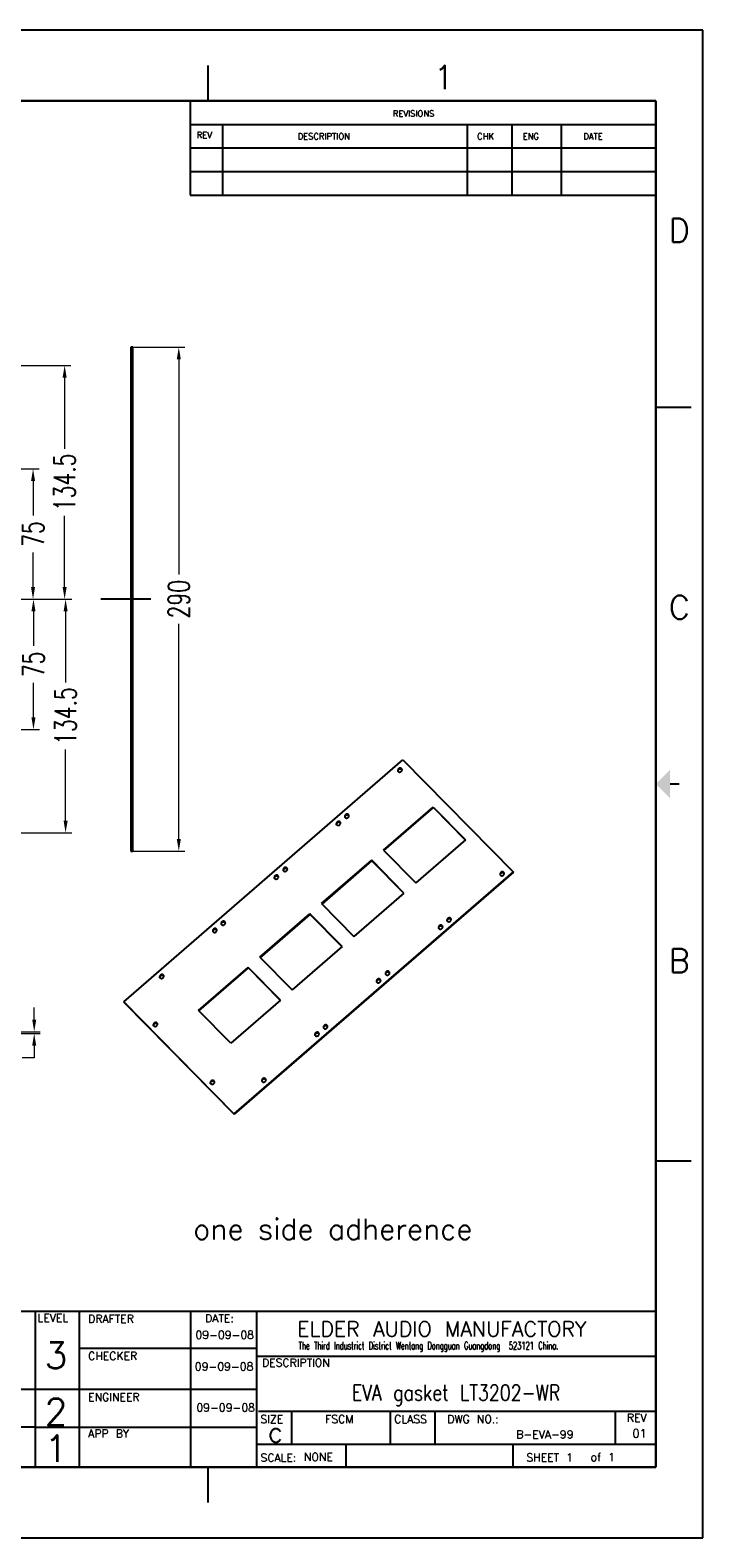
# Model space of a CAD drawing. Header units: inches. Extents: x 2155 to 3305, y -72 to 796.
# Tile 2 of 2: x 2918 to 3305, y -72 to 796. Entities that reach past the tile are written whole.
import ezdxf
from ezdxf.enums import TextEntityAlignment as Align

# ---------------------------------------------------------------- set-up
doc = ezdxf.new("R2010")
doc.units = ezdxf.units.IN
doc.header["$LTSCALE"] = 3.5
doc.header["$MEASUREMENT"] = 0
doc.header["$PDMODE"] = 3
doc.header["$PDSIZE"] = 0.3125
doc.linetypes.add('CENTER2', pattern=[1.125, 0.75, -0.125, 0.125, -0.125])
doc.layers.get('0').update_dxf_attribs({"linetype": 'CONTINUOUS'})
doc.layers.get('Defpoints').update_dxf_attribs({"linetype": 'CONTINUOUS'})
for name, color, linetype in [('3中心线层', 1, 'CONTINUOUS'), ('5标注', 1, 'CONTINUOUS'), ('6文本', 5, 'CONTINUOUS'), ('Title Block', 7, 'CONTINUOUS')]:
    doc.layers.add(name, color=color, linetype=linetype)
doc.styles.add('Roman', font='romans')
doc.styles.add('SIMPLEX', font='simplex')
doc.styles.get("Standard").update_dxf_attribs({"font": 'txt', "width": 0.8, "bigfont": 'gbcbig.shx'})
doc.styles.add('TXT', font='txt.shx', dxfattribs={"width": 0.7, "bigfont": 'INTECAD.SHX'})
doc.dimstyles.new('标准样式', dxfattribs={"dimscale": 3.5, "dimtxt": 3.5, "dimasz": 2, "dimexe": 1, "dimexo": 0, "dimgap": 1, "dimtad": 0, "dimtoh": 1, "dimdec": 1, "dimdsep": 46, "dimtxsty": 'TXT', "dimsah": 1, "dimcen": 0.09, "dimclrd": 5, "dimclre": 252, "dimadec": 0, "dimazin": 0, "dimtfac": 1, "dimtdec": 1, "dimtofl": 0, "dimtmove": 0, "dimatfit": 3, "dimfxl": 0, "dimtzin": 0, "dimlwd": 13, "dimlwe": 13, "dimarcsym": 0})

# ---------------------------------------------------------------- blocks, each defined once
blk = doc.blocks.new('*D48')
at = {"layer": '5标注', "color": 252, "lineweight": 13}
for p, q in [((2821.95, 602.7), (2941.48, 602.7)), ((2903.82, 468.2), (2941.48, 468.2))]:
    blk.add_line(p, q, dxfattribs=at)
at = {"layer": '5标注', "color": 5, "lineweight": 13}
for p, q in [((2937.98, 595.7), (2937.98, 554.67)), ((2937.98, 475.2), (2937.98, 516.23))]:
    blk.add_line(p, q, dxfattribs=at)
at = {"layer": '5标注', "color": 5}
for points in [[(2936.82, 595.7), (2939.15, 595.7), (2937.98, 602.7)], [(2936.82, 475.2), (2939.15, 475.2), (2937.98, 468.2)]]:
    blk.add_solid(points, dxfattribs=at)
at = {"layer": 'Defpoints', "color": 0}
for p in [(2821.95, 602.7), (2903.82, 468.2), (2937.98, 468.2)]:
    blk.add_point(p, dxfattribs=at)
at = {"layer": '5标注', "color": 0, "insert": (2937.98, 535.45), "char_height": 12.25, "attachment_point": 5, "rotation": 90, "style": 'TXT'}
blk.add_mtext('134.5', dxfattribs=at)
blk = doc.blocks.new('*D47')
at = {"layer": '5标注', "color": 252, "lineweight": 13}
for p, q in [((2883.58, 543.2), (2923.31, 543.2)), ((2903.82, 468.2), (2923.31, 468.2))]:
    blk.add_line(p, q, dxfattribs=at)
at = {"layer": '5标注', "color": 5, "lineweight": 13}
for p, q in [((2919.81, 536.2), (2919.81, 516.34)), ((2919.81, 475.2), (2919.81, 495.05))]:
    blk.add_line(p, q, dxfattribs=at)
at = {"layer": '5标注', "color": 5}
for points in [[(2918.65, 536.2), (2920.98, 536.2), (2919.81, 543.2)], [(2918.65, 475.2), (2920.98, 475.2), (2919.81, 468.2)]]:
    blk.add_solid(points, dxfattribs=at)
at = {"layer": 'Defpoints', "color": 0}
for p in [(2883.58, 543.2), (2903.82, 468.2), (2919.81, 468.2)]:
    blk.add_point(p, dxfattribs=at)
at = {"layer": '5标注', "color": 0, "insert": (2919.81, 505.7), "char_height": 12.25, "attachment_point": 5, "rotation": 90, "style": 'TXT'}
blk.add_mtext('75', dxfattribs=at)
blk = doc.blocks.new('*D44')
at = {"layer": '5标注', "color": 252, "lineweight": 13}
for p, q in [((2883.58, 468.2), (2923.55, 468.2)), ((2883.58, 393.2), (2923.55, 393.2))]:
    blk.add_line(p, q, dxfattribs=at)
at = {"layer": '5标注', "color": 5, "lineweight": 13}
for p, q in [((2920.05, 461.2), (2920.05, 441.34)), ((2920.05, 400.2), (2920.05, 420.05))]:
    blk.add_line(p, q, dxfattribs=at)
at = {"layer": '5标注', "color": 5}
for points in [[(2918.89, 461.2), (2921.22, 461.2), (2920.05, 468.2)], [(2918.89, 400.2), (2921.22, 400.2), (2920.05, 393.2)]]:
    blk.add_solid(points, dxfattribs=at)
at = {"layer": 'Defpoints', "color": 0}
for p in [(2883.58, 468.2), (2920.05, 468.2), (2883.58, 393.2)]:
    blk.add_point(p, dxfattribs=at)
at = {"layer": '5标注', "color": 0, "insert": (2920.05, 430.7), "char_height": 12.25, "attachment_point": 5, "rotation": 90, "style": 'TXT'}
blk.add_mtext('75', dxfattribs=at)
blk = doc.blocks.new('*D43')
at = {"layer": '5标注', "color": 252, "lineweight": 13}
for p, q in [((2915.2, 468.2), (2942.05, 468.2)), ((2821.95, 333.7), (2942.05, 333.7))]:
    blk.add_line(p, q, dxfattribs=at)
at = {"layer": '5标注', "color": 5, "lineweight": 13}
for p, q in [((2938.55, 461.2), (2938.55, 420.17)), ((2938.55, 340.7), (2938.55, 381.73))]:
    blk.add_line(p, q, dxfattribs=at)
at = {"layer": '5标注', "color": 5}
for points in [[(2937.39, 461.2), (2939.72, 461.2), (2938.55, 468.2)], [(2937.39, 340.7), (2939.72, 340.7), (2938.55, 333.7)]]:
    blk.add_solid(points, dxfattribs=at)
at = {"layer": 'Defpoints', "color": 0}
for p in [(2915.2, 468.2), (2938.55, 468.2), (2821.95, 333.7)]:
    blk.add_point(p, dxfattribs=at)
at = {"layer": '5标注', "color": 0, "insert": (2938.55, 400.95), "char_height": 12.25, "attachment_point": 5, "rotation": 90, "style": 'TXT'}
blk.add_mtext('134.5', dxfattribs=at)
blk = doc.blocks.new('*D51')
at = {"layer": '5标注', "color": 252, "lineweight": 13}
for p, q in [((2977.17, 613.2), (3007.2, 613.2)), ((2977.17, 323.2), (3007.2, 323.2))]:
    blk.add_line(p, q, dxfattribs=at)
at = {"layer": '5标注', "color": 5, "lineweight": 13}
for p, q in [((3003.7, 606.2), (3003.7, 482.42)), ((3003.7, 330.2), (3003.7, 453.98))]:
    blk.add_line(p, q, dxfattribs=at)
at = {"layer": '5标注', "color": 5}
for points in [[(3002.53, 606.2), (3004.87, 606.2), (3003.7, 613.2)], [(3002.53, 330.2), (3004.87, 330.2), (3003.7, 323.2)]]:
    blk.add_solid(points, dxfattribs=at)
at = {"layer": 'Defpoints', "color": 0}
for p in [(2977.17, 613.2), (3003.7, 613.2), (2977.17, 323.2)]:
    blk.add_point(p, dxfattribs=at)
at = {"layer": '5标注', "color": 0, "insert": (3003.7, 468.2), "char_height": 12.25, "attachment_point": 5, "rotation": 90, "style": 'TXT'}
blk.add_mtext('290', dxfattribs=at)
blk = doc.blocks.new('*D50')
at = {"layer": '5标注', "color": 5, "lineweight": 13}
for p, q in [((2920.48, 226.26), (2920.48, 233.26)), ((2920.48, 211.26), (2920.48, 204.26)), ((2920.48, 204.26), (2913.48, 204.26))]:
    blk.add_line(p, q, dxfattribs=at)
at = {"layer": '5标注', "color": 252, "lineweight": 13}
for p, q in [((2894.26, 219.26), (2923.98, 219.26)), ((2894.26, 218.26), (2923.98, 218.26))]:
    blk.add_line(p, q, dxfattribs=at)
at = {"layer": '5标注', "color": 5}
for points in [[(2919.31, 226.26), (2921.64, 226.26), (2920.48, 219.26)], [(2919.31, 211.26), (2921.64, 211.26), (2920.48, 218.26)]]:
    blk.add_solid(points, dxfattribs=at)
at = {"layer": 'Defpoints', "color": 0}
for p in [(2894.26, 219.26), (2894.26, 218.26), (2920.48, 218.26)]:
    blk.add_point(p, dxfattribs=at)
at = {"layer": '5标注', "color": 0, "insert": (2908.55, 204.26), "char_height": 12.25, "attachment_point": 5, "style": 'TXT'}
blk.add_mtext('1', dxfattribs=at)

msp = doc.modelspace()

# ---------------------------------------------------------------- linework, layer by layer
at = {"color": 7, "linetype": 'Continuous'}
for p, q in [((2977.17, 613.2), (2976.17, 613.2)), ((2976.17, 613.2), (2976.17, 323.2)), ((2977.17, 323.2), (2977.17, 613.2)), ((2972.02, 236.42), (3132.74, 375.68)), ((3132.74, 375.68), (3196.16, 311.32)), ((3130.21, 370.61), (3130.12, 370.52)), ((3121.49, 323.76), (3150.1, 348.55)), ((3121.73, 323.48), (3150.29, 348.23)), ((3150.1, 348.55), (3150.29, 348.23)), ((3150.1, 348.55), (3168.69, 329.68)), ((3150.29, 348.23), (3168.62, 329.62)), ((3094.79, 339.91), (3094.69, 339.83)), ((3099.66, 344.13), (3099.56, 344.04)), ((2976.17, 323.2), (2977.17, 323.2)), ((3121.49, 323.76), (3140.08, 304.89)), ((3168.69, 329.68), (3140.08, 304.89)), ((3064.23, 313.44), (3064.14, 313.35)), ((3085.93, 292.95), (3114.73, 317.9)), ((3086.16, 292.67), (3114.91, 317.58)), ((3133.32, 299.04), (3114.73, 317.9)), ((3114.73, 317.9), (3114.91, 317.58)), ((3133.25, 298.97), (3114.91, 317.58)), ((3196.16, 311.32), (3035.45, 172.06)), ((3196.35, 311), (3035.63, 171.75)), ((3059.09, 308.99), (3059, 308.9)), ((3189.04, 310.91), (3188.95, 310.82)), ((3196.16, 311.32), (3196.35, 311)), ((3133.32, 299.04), (3104.52, 274.08)), ((3050.37, 262.13), (3079.17, 287.09)), ((3050.6, 261.86), (3079.35, 286.77)), ((3079.17, 287.09), (3079.35, 286.77)), ((3097.76, 268.22), (3079.17, 287.09)), ((3097.69, 268.16), (3079.35, 286.77)), ((3085.93, 292.95), (3104.52, 274.08)), ((3023.67, 278.29), (3023.57, 278.2)), ((3028.53, 282.51), (3028.44, 282.42)), ((3153.62, 280.22), (3153.52, 280.13)), ((3158.49, 284.43), (3158.39, 284.34)), ((3050.37, 262.13), (3068.96, 243.27)), ((3097.76, 268.22), (3068.96, 243.27)), ((2993.11, 251.81), (2993.01, 251.72)), ((3014.99, 231.49), (3043.61, 256.28)), ((3015.23, 231.21), (3043.79, 255.96)), ((3043.61, 256.28), (3043.79, 255.96)), ((3062.2, 237.41), (3043.61, 256.28)), ((3062.13, 237.35), (3043.79, 255.96)), ((3123.06, 253.74), (3122.97, 253.65)), ((3117.92, 249.29), (3117.83, 249.2)), ((3035.45, 172.06), (2972.02, 236.42)), ((2972.02, 236.42), (2972.21, 236.1)), ((2972.21, 236.1), (3035.63, 171.75)), ((3062.2, 237.41), (3033.58, 212.62)), ((3033.58, 212.62), (3014.99, 231.49)), ((2989.45, 224.17), (2989.36, 224.08)), ((3082.5, 218.59), (3082.4, 218.5)), ((3087.36, 222.81), (3087.27, 222.72)), ((3051.94, 192.12), (3051.84, 192.03)), ((3022.26, 190.88), (3022.17, 190.79)), ((3035.63, 171.75), (3035.45, 172.06))]:
    msp.add_line(p, q, dxfattribs=at)
for p, q in [((2736.12, 58.47), (3278.23, 58.47)), ((2921.09, 58.47), (2921.09, -30.82)), ((2946.45, 57.89), (2946.45, -31.4)), ((3010.44, 57.89), (3010.44, -31.4)), ((3048.49, 57.89), (3048.49, -31.4)), ((2947.03, 37.15), (3048.49, 37.15)), ((3049.06, 32.54), (3278.23, 32.54)), ((2819.06, 13.53), (3049.06, 13.53)), ((3049.64, 0.86), (3278.23, 0.86)), ((3068.53, 0.87), (3068.53, -18.01)), ((3125.45, 0.37), (3125.45, -18.01)), ((3151.06, 0.62), (3151.06, -18.01)), ((3254.86, 0.62), (3254.86, -18.26)), ((2819.06, -8.09), (2921.09, -8.09)), ((2921.09, -8.36), (3047.91, -8.36)), ((3049.06, -18.15), (3278.23, -18.15)), ((3099.85, -18.01), (3099.85, -31.18))]:
    msp.add_line(p, q)
for points, start_tangent, end_tangent in [([(3129.91, 370.23), (3129.77, 369.8), (3129.81, 369.38), (3129.89, 369.2)], (-0.481093, -0.876669), (0.503453, -0.864022)), ([(3129.89, 369.2), (3130.03, 369.02), (3130.39, 368.78), (3130.84, 368.7), (3131.32, 368.8), (3131.74, 369.06)], (0.503453, -0.864022), (0.75577, 0.654837)), ([(3130.12, 370.52), (3129.91, 370.23)], (-0.692857, -0.721075), (-0.481093, -0.876669)), ([(3129.96, 369.21), (3129.95, 369.48)], (-0.157601, 0.987503), (0.1049, 0.994483)), ([(3129.95, 369.48), (3130.09, 369.91), (3130.4, 370.29)], (0.1049, 0.994483), (0.75577, 0.654837)), ([(3130, 369.06), (3129.96, 369.21)], (-0.314075, 0.949398), (-0.157601, 0.987503)), ([(3132.07, 370.47), (3131.93, 370.65), (3131.57, 370.89), (3131.11, 370.96), (3130.64, 370.87), (3130.21, 370.61)], (-0.503453, 0.864022), (-0.75577, -0.654837)), ([(3130.4, 370.29), (3130.82, 370.55), (3131.29, 370.64), (3131.74, 370.57)], (0.75577, 0.654837), (0.936552, -0.350528)), ([(3131.74, 369.06), (3132.05, 369.43), (3132.19, 369.86), (3132.15, 370.29), (3132.07, 370.47)], (0.75577, 0.654837), (-0.503453, 0.864022)), ([(3094.48, 339.54), (3094.34, 339.11), (3094.38, 338.68), (3094.46, 338.5)], (-0.481093, -0.876669), (0.503453, -0.864022)), ([(3094.46, 338.5), (3094.6, 338.32), (3094.97, 338.09), (3095.42, 338.01), (3095.89, 338.1), (3096.32, 338.36)], (0.503453, -0.864022), (0.75577, 0.654837)), ([(3094.69, 339.83), (3094.48, 339.54)], (-0.692857, -0.721075), (-0.481093, -0.876669)), ([(3094.53, 338.51), (3094.53, 338.78)], (-0.157601, 0.987503), (0.1049, 0.994483)), ([(3094.53, 338.78), (3094.67, 339.22), (3094.97, 339.6)], (0.1049, 0.994483), (0.75577, 0.654837)), ([(3094.57, 338.36), (3094.53, 338.51)], (-0.314075, 0.949398), (-0.157601, 0.987503)), ([(3096.64, 339.77), (3096.5, 339.96), (3096.14, 340.19), (3095.69, 340.27), (3095.21, 340.17), (3094.79, 339.91)], (-0.503453, 0.864022), (-0.75577, -0.654837)), ([(3094.97, 339.6), (3095.4, 339.85), (3095.87, 339.95), (3096.32, 339.88)], (0.75577, 0.654837), (0.936552, -0.350528)), ([(3096.32, 338.36), (3096.62, 338.74), (3096.76, 339.17), (3096.72, 339.59), (3096.64, 339.77)], (0.75577, 0.654837), (-0.503453, 0.864022)), ([(3099.35, 343.76), (3099.21, 343.32), (3099.25, 342.9), (3099.33, 342.72)], (-0.481093, -0.876669), (0.503453, -0.864022)), ([(3099.33, 342.72), (3099.47, 342.54), (3099.83, 342.3), (3100.29, 342.23), (3100.76, 342.32), (3101.19, 342.58)], (0.503453, -0.864022), (0.75577, 0.654837)), ([(3099.56, 344.04), (3099.35, 343.76)], (-0.692857, -0.721075), (-0.481093, -0.876669)), ([(3099.4, 342.73), (3099.4, 343)], (-0.157601, 0.987503), (0.1049, 0.994483)), ([(3099.4, 343), (3099.54, 343.44), (3099.84, 343.81)], (0.1049, 0.994483), (0.75577, 0.654837)), ([(3099.44, 342.58), (3099.4, 342.73)], (-0.314075, 0.949398), (-0.157601, 0.987503)), ([(3101.51, 343.99), (3101.37, 344.17), (3101.01, 344.41), (3100.56, 344.48), (3100.08, 344.39), (3099.66, 344.13)], (-0.503453, 0.864022), (-0.75577, -0.654837)), ([(3099.84, 343.81), (3100.26, 344.07), (3100.74, 344.17), (3101.18, 344.09)], (0.75577, 0.654837), (0.936552, -0.350528)), ([(3101.19, 342.58), (3101.49, 342.95), (3101.63, 343.39), (3101.59, 343.81), (3101.51, 343.99)], (0.75577, 0.654837), (-0.503453, 0.864022)), ([(3063.92, 313.06), (3063.78, 312.63), (3063.83, 312.2), (3063.91, 312.03)], (-0.481093, -0.876669), (0.503453, -0.864022)), ([(3064.14, 313.35), (3063.92, 313.06)], (-0.692857, -0.721075), (-0.481093, -0.876669)), ([(3063.97, 312.3), (3064.11, 312.74), (3064.42, 313.12)], (0.1049, 0.994483), (0.75577, 0.654837)), ([(3066.08, 313.29), (3065.94, 313.48), (3065.58, 313.71), (3065.13, 313.79), (3064.66, 313.69), (3064.23, 313.44)], (-0.503453, 0.864022), (-0.75577, -0.654837)), ([(3064.42, 313.12), (3064.84, 313.37), (3065.31, 313.47), (3065.76, 313.4)], (0.75577, 0.654837), (0.936552, -0.350528)), ([(3065.76, 311.88), (3066.07, 312.26), (3066.21, 312.69), (3066.16, 313.12), (3066.08, 313.29)], (0.75577, 0.654837), (-0.503453, 0.864022)), ([(3058.79, 308.61), (3058.65, 308.18), (3058.69, 307.75), (3058.77, 307.58)], (-0.481093, -0.876669), (0.503453, -0.864022)), ([(3058.77, 307.58), (3058.91, 307.39), (3059.27, 307.16), (3059.72, 307.08), (3060.2, 307.18), (3060.62, 307.43)], (0.503453, -0.864022), (0.75577, 0.654837)), ([(3059, 308.9), (3058.79, 308.61)], (-0.692857, -0.721075), (-0.481093, -0.876669)), ([(3058.84, 307.58), (3058.83, 307.85)], (-0.157601, 0.987503), (0.1049, 0.994483)), ([(3058.83, 307.85), (3058.97, 308.29), (3059.28, 308.67)], (0.1049, 0.994483), (0.75577, 0.654837)), ([(3058.87, 307.43), (3058.84, 307.58)], (-0.314075, 0.949398), (-0.157601, 0.987503)), ([(3060.95, 308.84), (3060.81, 309.03), (3060.44, 309.26), (3059.99, 309.34), (3059.52, 309.24), (3059.09, 308.99)], (-0.503453, 0.864022), (-0.75577, -0.654837)), ([(3059.28, 308.67), (3059.7, 308.92), (3060.17, 309.02), (3060.62, 308.95)], (0.75577, 0.654837), (0.936552, -0.350528)), ([(3060.62, 307.43), (3060.93, 307.81), (3061.07, 308.24), (3061.03, 308.67), (3060.95, 308.84)], (0.75577, 0.654837), (-0.503453, 0.864022)), ([(3063.91, 312.03), (3064.05, 311.84), (3064.41, 311.61), (3064.86, 311.53), (3065.34, 311.63), (3065.76, 311.88)], (0.503453, -0.864022), (0.75577, 0.654837)), ([(3063.98, 312.03), (3063.97, 312.3)], (-0.157601, 0.987503), (0.1049, 0.994483)), ([(3064.01, 311.88), (3063.98, 312.03)], (-0.314075, 0.949398), (-0.157601, 0.987503)), ([(3188.74, 310.54), (3188.6, 310.1), (3188.64, 309.68), (3188.72, 309.5)], (-0.481093, -0.876669), (0.503453, -0.864022)), ([(3188.72, 309.5), (3188.86, 309.32), (3189.22, 309.08), (3189.67, 309), (3190.15, 309.1), (3190.58, 309.36)], (0.503453, -0.864022), (0.75577, 0.654837)), ([(3188.95, 310.82), (3188.74, 310.54)], (-0.692857, -0.721075), (-0.481093, -0.876669)), ([(3188.78, 309.78), (3188.92, 310.21), (3189.23, 310.59)], (0.1049, 0.994483), (0.75577, 0.654837)), ([(3188.79, 309.51), (3188.78, 309.78)], (-0.157601, 0.987503), (0.1049, 0.994483)), ([(3188.83, 309.36), (3188.79, 309.51)], (-0.314075, 0.949398), (-0.157601, 0.987503)), ([(3190.9, 310.77), (3190.76, 310.95), (3190.4, 311.19), (3189.95, 311.26), (3189.47, 311.17), (3189.04, 310.91)], (-0.503453, 0.864022), (-0.75577, -0.654837)), ([(3189.23, 310.59), (3189.65, 310.85), (3190.12, 310.94), (3190.57, 310.87)], (0.75577, 0.654837), (0.936552, -0.350528)), ([(3190.58, 309.36), (3190.88, 309.73), (3191.02, 310.16), (3190.98, 310.59), (3190.9, 310.77)], (0.75577, 0.654837), (-0.503453, 0.864022)), ([(3023.36, 277.92), (3023.22, 277.48), (3023.26, 277.06), (3023.34, 276.88)], (-0.481093, -0.876669), (0.503453, -0.864022)), ([(3023.57, 278.2), (3023.36, 277.92)], (-0.692857, -0.721075), (-0.481093, -0.876669)), ([(3023.41, 277.16), (3023.55, 277.59), (3023.85, 277.97)], (0.1049, 0.994483), (0.75577, 0.654837)), ([(3025.52, 278.15), (3025.38, 278.33), (3025.02, 278.57), (3024.57, 278.64), (3024.09, 278.55), (3023.67, 278.29)], (-0.503453, 0.864022), (-0.75577, -0.654837)), ([(3023.85, 277.97), (3024.28, 278.23), (3024.75, 278.32), (3025.2, 278.25)], (0.75577, 0.654837), (0.936552, -0.350528)), ([(3025.2, 276.74), (3025.5, 277.11), (3025.64, 277.55), (3025.6, 277.97), (3025.52, 278.15)], (0.75577, 0.654837), (-0.503453, 0.864022)), ([(3028.23, 282.13), (3028.09, 281.7), (3028.13, 281.28), (3028.21, 281.1)], (-0.481093, -0.876669), (0.503453, -0.864022)), ([(3028.21, 281.1), (3028.35, 280.92), (3028.71, 280.68), (3029.16, 280.6), (3029.64, 280.7), (3030.06, 280.96)], (0.503453, -0.864022), (0.75577, 0.654837)), ([(3028.44, 282.42), (3028.23, 282.13)], (-0.692857, -0.721075), (-0.481093, -0.876669)), ([(3028.28, 281.1), (3028.27, 281.38)], (-0.157601, 0.987503), (0.1049, 0.994483)), ([(3028.27, 281.38), (3028.41, 281.81), (3028.72, 282.19)], (0.1049, 0.994483), (0.75577, 0.654837)), ([(3028.32, 280.96), (3028.28, 281.1)], (-0.314075, 0.949398), (-0.157601, 0.987503)), ([(3030.39, 282.37), (3030.25, 282.55), (3029.89, 282.79), (3029.43, 282.86), (3028.96, 282.77), (3028.53, 282.51)], (-0.503453, 0.864022), (-0.75577, -0.654837)), ([(3028.72, 282.19), (3029.14, 282.45), (3029.61, 282.54), (3030.06, 282.47)], (0.75577, 0.654837), (0.936552, -0.350528)), ([(3030.06, 280.96), (3030.37, 281.33), (3030.51, 281.76), (3030.47, 282.19), (3030.39, 282.37)], (0.75577, 0.654837), (-0.503453, 0.864022)), ([(3153.31, 279.84), (3153.17, 279.41), (3153.22, 278.98), (3153.3, 278.81)], (-0.481093, -0.876669), (0.503453, -0.864022)), ([(3153.3, 278.81), (3153.44, 278.62), (3153.8, 278.39), (3154.25, 278.31), (3154.72, 278.41), (3155.15, 278.66)], (0.503453, -0.864022), (0.75577, 0.654837)), ([(3153.52, 280.13), (3153.31, 279.84)], (-0.692857, -0.721075), (-0.481093, -0.876669)), ([(3153.37, 278.81), (3153.36, 279.08)], (-0.157601, 0.987503), (0.1049, 0.994483)), ([(3153.36, 279.08), (3153.5, 279.52), (3153.8, 279.9)], (0.1049, 0.994483), (0.75577, 0.654837)), ([(3153.4, 278.66), (3153.37, 278.81)], (-0.314075, 0.949398), (-0.157601, 0.987503)), ([(3155.47, 280.07), (3155.33, 280.26), (3154.97, 280.49), (3154.52, 280.57), (3154.04, 280.47), (3153.62, 280.22)], (-0.503453, 0.864022), (-0.75577, -0.654837)), ([(3153.8, 279.9), (3154.23, 280.15), (3154.7, 280.25), (3155.15, 280.18)], (0.75577, 0.654837), (0.936552, -0.350528)), ([(3155.15, 278.66), (3155.46, 279.04), (3155.59, 279.47), (3155.55, 279.9), (3155.47, 280.07)], (0.75577, 0.654837), (-0.503453, 0.864022)), ([(3158.18, 284.06), (3158.04, 283.63), (3158.08, 283.2), (3158.16, 283.02)], (-0.481093, -0.876669), (0.503453, -0.864022)), ([(3158.16, 283.02), (3158.3, 282.84), (3158.67, 282.6), (3159.12, 282.53), (3159.59, 282.62), (3160.02, 282.88)], (0.503453, -0.864022), (0.75577, 0.654837)), ([(3158.39, 284.34), (3158.18, 284.06)], (-0.692857, -0.721075), (-0.481093, -0.876669)), ([(3158.23, 283.03), (3158.23, 283.3)], (-0.157601, 0.987503), (0.1049, 0.994483)), ([(3158.23, 283.3), (3158.37, 283.74), (3158.67, 284.11)], (0.1049, 0.994483), (0.75577, 0.654837)), ([(3158.27, 282.88), (3158.23, 283.03)], (-0.314075, 0.949398), (-0.157601, 0.987503)), ([(3160.34, 284.29), (3160.2, 284.47), (3159.84, 284.71), (3159.39, 284.79), (3158.91, 284.69), (3158.49, 284.43)], (-0.503453, 0.864022), (-0.75577, -0.654837)), ([(3158.67, 284.11), (3159.1, 284.37), (3159.57, 284.47), (3160.02, 284.39)], (0.75577, 0.654837), (0.936552, -0.350528)), ([(3160.02, 282.88), (3160.32, 283.26), (3160.46, 283.69), (3160.42, 284.11), (3160.34, 284.29)], (0.75577, 0.654837), (-0.503453, 0.864022)), ([(3023.34, 276.88), (3023.48, 276.7), (3023.85, 276.46), (3024.3, 276.39), (3024.77, 276.48), (3025.2, 276.74)], (0.503453, -0.864022), (0.75577, 0.654837)), ([(3023.41, 276.89), (3023.41, 277.16)], (-0.157601, 0.987503), (0.1049, 0.994483)), ([(3023.45, 276.74), (3023.41, 276.89)], (-0.314075, 0.949398), (-0.157601, 0.987503)), ([(2993.01, 251.72), (2992.8, 251.44)], (-0.692857, -0.721075), (-0.481093, -0.876669)), ([(2994.96, 251.67), (2994.82, 251.85), (2994.46, 252.09), (2994.01, 252.17), (2993.53, 252.07), (2993.11, 251.81)], (-0.503453, 0.864022), (-0.75577, -0.654837)), ([(2993.29, 251.5), (2993.72, 251.75), (2994.19, 251.85), (2994.64, 251.77)], (0.75577, 0.654837), (0.936552, -0.350528)), ([(2994.64, 250.26), (2994.94, 250.64), (2995.08, 251.07), (2995.04, 251.49), (2994.96, 251.67)], (0.75577, 0.654837), (-0.503453, 0.864022)), ([(3122.76, 253.36), (3122.62, 252.93), (3122.66, 252.51), (3122.74, 252.33)], (-0.481093, -0.876669), (0.503453, -0.864022)), ([(3122.74, 252.33), (3122.88, 252.15), (3123.24, 251.91), (3123.69, 251.83), (3124.17, 251.93), (3124.59, 252.19)], (0.503453, -0.864022), (0.75577, 0.654837)), ([(3122.97, 253.65), (3122.76, 253.36)], (-0.692857, -0.721075), (-0.481093, -0.876669)), ([(3122.81, 252.34), (3122.8, 252.61)], (-0.157601, 0.987503), (0.1049, 0.994483)), ([(3122.8, 252.61), (3122.94, 253.04), (3123.25, 253.42)], (0.1049, 0.994483), (0.75577, 0.654837)), ([(3122.84, 252.19), (3122.81, 252.34)], (-0.314075, 0.949398), (-0.157601, 0.987503)), ([(3124.92, 253.6), (3124.78, 253.78), (3124.41, 254.02), (3123.96, 254.09), (3123.49, 254), (3123.06, 253.74)], (-0.503453, 0.864022), (-0.75577, -0.654837)), ([(3123.25, 253.42), (3123.67, 253.68), (3124.14, 253.77), (3124.59, 253.7)], (0.75577, 0.654837), (0.936552, -0.350528)), ([(3124.59, 252.19), (3124.9, 252.56), (3125.04, 252.99), (3124.99, 253.42), (3124.92, 253.6)], (0.75577, 0.654837), (-0.503453, 0.864022)), ([(2992.8, 251.44), (2992.66, 251.01), (2992.71, 250.58), (2992.79, 250.4)], (-0.481093, -0.876669), (0.503453, -0.864022)), ([(2992.79, 250.4), (2992.92, 250.22), (2993.29, 249.98), (2993.74, 249.91), (2994.21, 250), (2994.64, 250.26)], (0.503453, -0.864022), (0.75577, 0.654837)), ([(2992.85, 250.41), (2992.85, 250.68)], (-0.157601, 0.987503), (0.1049, 0.994483)), ([(2992.85, 250.68), (2992.99, 251.12), (2993.29, 251.5)], (0.1049, 0.994483), (0.75577, 0.654837)), ([(2992.89, 250.26), (2992.85, 250.41)], (-0.314075, 0.949398), (-0.157601, 0.987503)), ([(3117.62, 248.91), (3117.48, 248.48), (3117.52, 248.05), (3117.6, 247.88)], (-0.481093, -0.876669), (0.503453, -0.864022)), ([(3117.6, 247.88), (3117.74, 247.69), (3118.1, 247.46), (3118.55, 247.38), (3119.03, 247.48), (3119.45, 247.73)], (0.503453, -0.864022), (0.75577, 0.654837)), ([(3117.83, 249.2), (3117.62, 248.91)], (-0.692857, -0.721075), (-0.481093, -0.876669)), ([(3117.67, 247.88), (3117.66, 248.15)], (-0.157601, 0.987503), (0.1049, 0.994483)), ([(3117.66, 248.15), (3117.8, 248.59), (3118.11, 248.97)], (0.1049, 0.994483), (0.75577, 0.654837)), ([(3117.71, 247.73), (3117.67, 247.88)], (-0.314075, 0.949398), (-0.157601, 0.987503)), ([(3119.78, 249.14), (3119.64, 249.33), (3119.27, 249.56), (3118.82, 249.64), (3118.35, 249.54), (3117.92, 249.29)], (-0.503453, 0.864022), (-0.75577, -0.654837)), ([(3118.11, 248.97), (3118.53, 249.22), (3119, 249.32), (3119.45, 249.25)], (0.75577, 0.654837), (0.936552, -0.350528)), ([(3119.45, 247.73), (3119.76, 248.11), (3119.9, 248.54), (3119.86, 248.97), (3119.78, 249.14)], (0.75577, 0.654837), (-0.503453, 0.864022)), ([(2989.15, 223.79), (2989.01, 223.36), (2989.05, 222.94), (2989.13, 222.76)], (-0.481093, -0.876669), (0.503453, -0.864022)), ([(2989.13, 222.76), (2989.27, 222.58), (2989.63, 222.34), (2990.08, 222.26), (2990.56, 222.36), (2990.99, 222.62)], (0.503453, -0.864022), (0.75577, 0.654837)), ([(2989.36, 224.08), (2989.15, 223.79)], (-0.692857, -0.721075), (-0.481093, -0.876669)), ([(2989.19, 223.04), (2989.33, 223.47), (2989.64, 223.85)], (0.1049, 0.994483), (0.75577, 0.654837)), ([(2989.2, 222.76), (2989.19, 223.04)], (-0.157601, 0.987503), (0.1049, 0.994483)), ([(2989.24, 222.62), (2989.2, 222.76)], (-0.314075, 0.949398), (-0.157601, 0.987503)), ([(2991.31, 224.03), (2991.17, 224.21), (2990.81, 224.45), (2990.36, 224.52), (2989.88, 224.43), (2989.45, 224.17)], (-0.503453, 0.864022), (-0.75577, -0.654837)), ([(2989.64, 223.85), (2990.06, 224.11), (2990.53, 224.2), (2990.98, 224.13)], (0.75577, 0.654837), (0.936552, -0.350528)), ([(2990.99, 222.62), (2991.29, 222.99), (2991.43, 223.42), (2991.39, 223.85), (2991.31, 224.03)], (0.75577, 0.654837), (-0.503453, 0.864022)), ([(3082.19, 218.22), (3082.05, 217.79), (3082.09, 217.36), (3082.17, 217.18)], (-0.481093, -0.876669), (0.503453, -0.864022)), ([(3082.17, 217.18), (3082.31, 217), (3082.68, 216.76), (3083.13, 216.69), (3083.6, 216.78), (3084.03, 217.04)], (0.503453, -0.864022), (0.75577, 0.654837)), ([(3082.4, 218.5), (3082.19, 218.22)], (-0.692857, -0.721075), (-0.481093, -0.876669)), ([(3082.24, 217.19), (3082.24, 217.46)], (-0.157601, 0.987503), (0.1049, 0.994483)), ([(3082.24, 217.46), (3082.38, 217.9), (3082.68, 218.27)], (0.1049, 0.994483), (0.75577, 0.654837)), ([(3082.28, 217.04), (3082.24, 217.19)], (-0.314075, 0.949398), (-0.157601, 0.987503)), ([(3084.35, 218.45), (3084.21, 218.63), (3083.85, 218.87), (3083.4, 218.95), (3082.92, 218.85), (3082.5, 218.59)], (-0.503453, 0.864022), (-0.75577, -0.654837)), ([(3082.68, 218.27), (3083.11, 218.53), (3083.58, 218.63), (3084.03, 218.55)], (0.75577, 0.654837), (0.936552, -0.350528)), ([(3084.03, 217.04), (3084.33, 217.41), (3084.47, 217.85), (3084.43, 218.27), (3084.35, 218.45)], (0.75577, 0.654837), (-0.503453, 0.864022)), ([(3087.06, 222.43), (3086.92, 222), (3086.96, 221.58), (3087.04, 221.4)], (-0.481093, -0.876669), (0.503453, -0.864022)), ([(3087.04, 221.4), (3087.18, 221.22), (3087.54, 220.98), (3087.99, 220.9), (3088.47, 221), (3088.9, 221.26)], (0.503453, -0.864022), (0.75577, 0.654837)), ([(3087.27, 222.72), (3087.06, 222.43)], (-0.692857, -0.721075), (-0.481093, -0.876669)), ([(3087.1, 221.68), (3087.24, 222.11), (3087.55, 222.49)], (0.1049, 0.994483), (0.75577, 0.654837)), ([(3087.11, 221.41), (3087.1, 221.68)], (-0.157601, 0.987503), (0.1049, 0.994483)), ([(3087.15, 221.26), (3087.11, 221.41)], (-0.314075, 0.949398), (-0.157601, 0.987503)), ([(3089.22, 222.67), (3089.08, 222.85), (3088.72, 223.09), (3088.27, 223.16), (3087.79, 223.07), (3087.36, 222.81)], (-0.503453, 0.864022), (-0.75577, -0.654837)), ([(3087.55, 222.49), (3087.97, 222.75), (3088.44, 222.84), (3088.89, 222.77)], (0.75577, 0.654837), (0.936552, -0.350528)), ([(3088.9, 221.26), (3089.2, 221.63), (3089.34, 222.06), (3089.3, 222.49), (3089.22, 222.67)], (0.75577, 0.654837), (-0.503453, 0.864022)), ([(3024.11, 190.74), (3023.97, 190.92), (3023.61, 191.16), (3023.16, 191.23), (3022.69, 191.14), (3022.26, 190.88)], (-0.503453, 0.864022), (-0.75577, -0.654837)), ([(3022.45, 190.56), (3022.87, 190.82), (3023.34, 190.91), (3023.79, 190.84)], (0.75577, 0.654837), (0.936552, -0.350528)), ([(3051.63, 191.74), (3051.49, 191.31), (3051.54, 190.88), (3051.62, 190.71)], (-0.481093, -0.876669), (0.503453, -0.864022)), ([(3051.84, 192.03), (3051.63, 191.74)], (-0.692857, -0.721075), (-0.481093, -0.876669)), ([(3051.69, 190.71), (3051.68, 190.98)], (-0.157601, 0.987503), (0.1049, 0.994483)), ([(3051.68, 190.98), (3051.82, 191.42), (3052.12, 191.8)], (0.1049, 0.994483), (0.75577, 0.654837)), ([(3053.79, 191.97), (3053.65, 192.16), (3053.29, 192.39), (3052.84, 192.47), (3052.36, 192.37), (3051.94, 192.12)], (-0.503453, 0.864022), (-0.75577, -0.654837)), ([(3052.12, 191.8), (3052.55, 192.05), (3053.02, 192.15), (3053.47, 192.08)], (0.75577, 0.654837), (0.936552, -0.350528)), ([(3053.47, 190.56), (3053.78, 190.94), (3053.92, 191.37), (3053.87, 191.8), (3053.79, 191.97)], (0.75577, 0.654837), (-0.503453, 0.864022)), ([(3021.95, 190.5), (3021.81, 190.07), (3021.86, 189.65), (3021.94, 189.47)], (-0.481093, -0.876669), (0.503453, -0.864022)), ([(3021.94, 189.47), (3022.08, 189.29), (3022.44, 189.05), (3022.89, 188.97), (3023.37, 189.07), (3023.79, 189.33)], (0.503453, -0.864022), (0.75577, 0.654837)), ([(3022.17, 190.79), (3021.95, 190.5)], (-0.692857, -0.721075), (-0.481093, -0.876669)), ([(3022.01, 189.48), (3022, 189.75)], (-0.157601, 0.987503), (0.1049, 0.994483)), ([(3022, 189.75), (3022.14, 190.18), (3022.45, 190.56)], (0.1049, 0.994483), (0.75577, 0.654837)), ([(3022.04, 189.33), (3022.01, 189.48)], (-0.314075, 0.949398), (-0.157601, 0.987503)), ([(3023.79, 189.33), (3024.1, 189.7), (3024.24, 190.13), (3024.19, 190.56), (3024.11, 190.74)], (0.75577, 0.654837), (-0.503453, 0.864022)), ([(3051.62, 190.71), (3051.76, 190.52), (3052.12, 190.29), (3052.57, 190.21), (3053.04, 190.31), (3053.47, 190.56)], (0.503453, -0.864022), (0.75577, 0.654837)), ([(3051.72, 190.56), (3051.69, 190.71)], (-0.314075, 0.949398), (-0.157601, 0.987503))]:
    msp.add_spline(points, degree=3, dxfattribs=dict(at, start_tangent=start_tangent, end_tangent=end_tangent))
at = {"layer": '3中心线层', "linetype": 'CENTER2', "ltscale": 20}
msp.add_line((2987.56, 468.2), (2958.9, 468.2), dxfattribs=at)
at = {"layer": 'Title Block'}
for p, q in [((3305.35, 795.72), (2166.36, 795.72)), ((3305.35, -72.08), (3305.35, 795.72)), ((3020.6, 755.04), (3020.6, 775.38)), ((3010.28, 755.04), (3010.28, 700.8)), ((3010.28, 741.48), (3278.23, 741.48)), ((3029.05, 700.8), (3029.05, 741.48)), ((3169.96, 700.8), (3169.96, 741.48)), ((3195.61, 700.8), (3195.61, 741.48)), ((3223.99, 700.8), (3223.99, 741.48)), ((3010.28, 727.92), (3278.23, 727.92)), ((3010.28, 714.36), (3278.23, 714.36)), ((3010.28, 700.8), (3278.23, 700.8)), ((3278.23, 578.77), (3298.57, 578.77)), ((3278.23, 144.87), (3298.57, 144.87)), ((3196.1, -31.4), (3196.1, -18.15)), ((3020.6, -51.74), (3020.6, -31.4)), ((2166.36, -72.08), (3305.35, -72.08))]:
    msp.add_line(p, q, dxfattribs=at)
at = {"layer": 'Title Block', "lineweight": 30}
for p, q in [((3278.23, 755.04), (2193.48, 755.04)), ((3278.23, -31.4), (3278.23, 755.04)), ((2193.48, -31.4), (3278.23, -31.4))]:
    msp.add_line(p, q, dxfattribs=at)
at = {"layer": 'Title Block', "const_width": 1.08}
msp.add_lwpolyline([(3291.79, 361.82), (3286.36, 361.82)], dxfattribs=at)
at = {"layer": 'Title Block'}
msp.add_solid([(3286.36, 353.68), (3286.36, 369.96), (3278.23, 361.82)], dxfattribs=at)

# ---------------------------------------------------------------- texts
at = {"layer": '6文本', "style": 'Roman'}
for s, p in [('1', (3156.19, 768.6)), ('D', (3291.79, 680.46)), ('C', (3291.79, 463.51)), ('B', (3291.79, 260.13))]:
    msp.add_text(s, height=13.56, dxfattribs=at).set_placement(p, align=Align.MIDDLE_CENTER)
at = {"layer": '6文本'}
for s, height, style, p in [('REVISIONS', 3.525, 'Roman', (3126.92, 745.96)), ('REV', 3.525, 'Roman', (3014.04, 733.58)), ('DESCRIPTION', 3.5254, 'Roman', (3072.13, 732.82)), ('CHK', 3.525, 'Roman', (3175.44, 732.82)), ('ENG', 3.525, 'Roman', (3201.62, 732.82)), ('DATE', 3.525, 'Roman', (3236.54, 732.82)), ('one side adherence ', 12.0567, 'SIMPLEX', (3012.05, 99.57))]:
    msp.add_text(s, height=height, dxfattribs=dict(at, style=style)).set_placement(p)
for s, height, p in [('LEVEL', 4.572, (2922.39, 52.23)), ('DRAFTER', 4.572, (2951.55, 51.71)), ('DATE:', 4.572, (3018.85, 51.98)), ('ELDER AUDIO MANUFACTORY', 8.64, (3071.93, 43.85)), ('09-09-08', 4.572, (3013.3, 42.51)), ('3', 15.24, (2926.49, 25.36)), ('CHECKER', 4.572, (2951.55, 30.38)), ('09-09-08', 4.572, (3012.94, 24.29)), ('DESCRIPTION', 4.572, (3051.61, 26.44)), ('ENGINEER', 4.572, (2951.55, 6.64)), ('2', 15.24, (2926.49, -7.16)), ('09-09-08', 4.572, (3013.83, 0.63)), ('SIZE', 4.572, (3050.67, -6.01)), ('c', 11.43, (3054.92, -17)), ('FSCM', 4.572, (3087.96, -6.01)), ('CLASS', 4.572, (3127.7, -6.01)), ('DWG NO.:', 4.572, (3158.25, -6.05)), ('REV', 4.572, (3261.62, -5.22)), ('1', 15.24, (2926.49, -28.28)), ('APP BY', 4.572, (2951.55, -14.34)), ('B-EVA-99', 4.572, (3197.97, -14.82)), ('SCALE:', 4.572, (3050.76, -28.23)), ('NONE', 4.572, (3075.72, -27.8)), ('SHEET 1', 4.572, (3203.76, -28.07)), ('of 1', 4.572, (3240.73, -27.89))]:
    msp.add_text(s, height=height, dxfattribs=at).set_placement(p)
at = {"layer": '6文本', "width": 0.65}
msp.add_text('The Third Industrict District Wentang Dongguan Guangdong  523121 China.', height=4.32, dxfattribs=at).set_placement((3072.68, 36.4))
at = {"layer": '6文本', "color": 0, "linetype": 'Continuous', "oblique": 0.00002}
msp.add_text('01', height=4.852, dxfattribs=at).set_placement((3264.81, -14.4))
at = {"layer": '6文本', "insert": (3103.33, 16.05), "char_height": 9.144, "attachment_point": 1}
msp.add_mtext('EVA gasket LT3202-WR', dxfattribs=at)

# ---------------------------------------------------------------- dimensions: what is measured, and where the dimension line sits
at = {"layer": '5标注'}
dim = msp.add_linear_dim(base=(3003.7, 613.2), p1=(2977.17, 323.2), p2=(2977.17, 613.2), angle=90, dimstyle='标准样式', override={"dimscale": 3.5}, dxfattribs=at)
dim.commit()
dim.dimension.update_dxf_attribs({"geometry": '*D51', "text_midpoint": (3003.7, 468.2), "dimtype": 160})
for base, p1, p2, picture, middle in [((2937.98, 468.2), (2821.95, 602.7), (2903.82, 468.2), '*D48', (2937.98, 535.45)), ((2919.81, 468.2), (2883.58, 543.2), (2903.82, 468.2), '*D47', (2919.81, 505.7)), ((2938.55, 468.2), (2821.95, 333.7), (2915.2, 468.2), '*D43', (2938.55, 400.95)), ((2920.05, 468.2), (2883.58, 393.2), (2883.58, 468.2), '*D44', (2920.05, 430.7)), ((2920.48, 218.26), (2894.26, 219.26), (2894.26, 218.26), '*D50', (2908.55, 204.26))]:
    dim = msp.add_linear_dim(base=base, p1=p1, p2=p2, angle=90, dimstyle='标准样式', override={"dimscale": 3.5}, dxfattribs=at)
    dim.commit()
    dim.dimension.update_dxf_attribs({"geometry": picture, "text_midpoint": middle})

doc.saveas('drawing.dxf')
